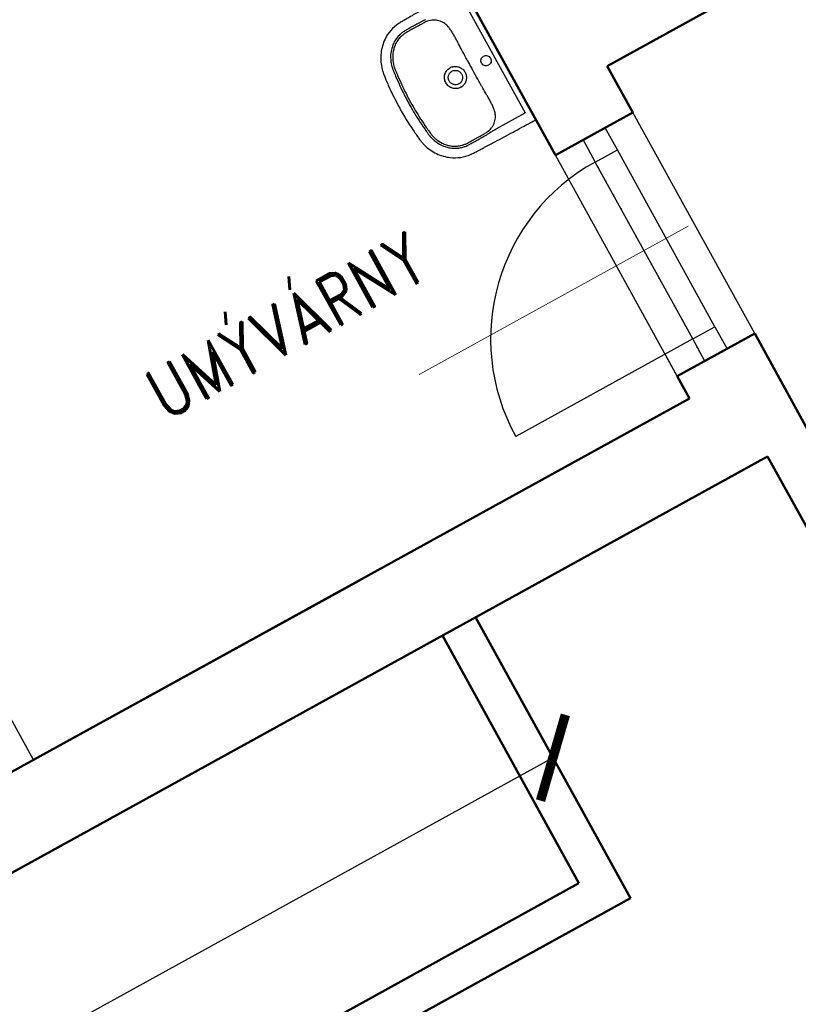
# Model space of a CAD drawing. Header units: millimetres. Extents: x 2886542 to 7567581, y -792623 to 134766.
# Tile 117 of 256: x 4451701 to 4454783, y -514377 to -510479. Entities that reach past the tile are written whole.
import ezdxf

# ---------------------------------------------------------------- set-up
doc = ezdxf.new("R2010")
doc.units = ezdxf.units.MM
doc.linetypes.add('DOT', pattern=[0.25, 0, -0.25])
for name, color, linetype, lineweight in [('CKDVERE_', 7, 'Continuous', 25), ('CKDVERE_OSY', 1, 'Continuous', 18), ('CKDVERE_PRAH', 7, 'Continuous', 25), ('CKDVERE_ZARUBNE_RAM', 5, 'Continuous', 25), ('CKSTENY_PODROVINOU', 7, 'Continuous', 25), ('IN_C_TLUSTA', 5, 'Continuous', 50)]:
    doc.layers.add(name, color=color, linetype=linetype, lineweight=lineweight)
doc.layers.add('CKDVERE_DORAZ', color=7, linetype='DOT', lineweight=25, plot=False)
doc.layers.add('IN_TEXT', color=7, linetype='Continuous')
doc.layers.add('požárničina', color=10, linetype='Continuous')
doc.styles.add('KOTY', font='SIMPLEX.SHX', dxfattribs={"width": 0.7})
doc.styles.add('ROMAND', font='romand.shx', dxfattribs={"width": 0.85})
doc.dimstyles.new('IN_100', dxfattribs={"dimtxt": 200, "dimasz": 80, "dimexe": 40, "dimexo": 250, "dimgap": 150, "dimtad": 1, "dimdec": 4, "dimrnd": 5, "dimdsep": 46, "dimlunit": 6, "dimtxsty": 'KOTY', "dimblk": 'ARCHTICK', "dimcen": 40, "dimclrd": 256, "dimclrt": 7, "dimadec": 0, "dimazin": 0, "dimtfac": 1, "dimtdec": 4, "dimtmove": 1, "dimatfit": 3, "dimldrblk": 'ARCHTICK', "dimfxl": 0, "dimtolj": 1, "dimtzin": 0, "dimlwd": -1, "dimlwe": -1, "dimarcsym": 0})
doc.dimstyles.new('IP 1_100', dxfattribs={"dimscale": 100, "dimtxt": 2.5, "dimasz": 2, "dimexe": 1, "dimexo": 5, "dimgap": 1, "dimtad": 1, "dimdec": 0, "dimzin": 0, "dimdsep": 46, "dimtxsty": 'ROMAND', "dimblk": 'ARCHTICK', "dimcen": 0.09, "dimdle": 1, "dimclrd": 256, "dimclre": 256, "dimclrt": 7, "dimadec": 0, "dimazin": 0, "dimtfac": 1, "dimtdec": 0, "dimtix": 1, "dimtmove": 2, "dimatfit": 3, "dimldrblk": 'OBLIQUE', "dimfxl": 0, "dimtolj": 1, "dimtzin": 0, "dimarcsym": 0})

# ---------------------------------------------------------------- blocks, each defined once
blk = doc.blocks.new('_ArchTick')
at = {"color": 0, "linetype": 'ByBlock', "const_width": 0.15}
blk.add_lwpolyline([(-0.5, -0.5), (0.5, 0.5)], dxfattribs=at)
blk = doc.blocks.new('nástrojárna')
at = {"color": 250}
for p, q in [((4182309.1, -612650.9), (4182309.1, -612076.5)), ((4182285.4, -612107.8), (4182285.4, -612619.7)), ((4182185.9, -612200), (4182185.9, -612200)), ((4182185.9, -612527.5), (4182185.9, -612527.5)), ((4182154.4, -612619.7), (4182285.4, -612619.7))]:
    blk.add_line(p, q, dxfattribs=at)
for centre, radius, start, end in [((4182102.3, -612318.7), 213.6, 86.0078, 87.7144), ((4182106.7, -612214.4), 100.7, 84.2213, 87.654), ((4182108.9, -612193.2), 79.3, 68.2149, 84.2213), ((4182113.8, -612181), 66.2, 56.7828, 68.2149), ((4182110.8, -612363), 43.2, 77.4337, 89.9662), ((4190764.1, -612343), 8579.1, 179.87635, 180.1385), ((4174478.9, -612382.4), 7706.2, 359.84666, 0.1385), ((4182110.8, -612364.5), 43.2, 270.0218, 282.5783), ((4182109.9, -612538.5), 75, 275.3151, 292.2487), ((4182111.1, -612541.3), 72, 292.2487, 302.7535), ((4182104.1, -612475.9), 137.9, 272.8096, 275.3151), ((4182103.3, -612426.4), 195.9, 272.2085, 274.0693), ((4182272.4, -614802.8), 2186.5, 93.4566, 94.0693)]:
    blk.add_arc(centre, radius, start, end, dxfattribs=at)
for points, degree, knots in [([(4182285.4, -612063.9), (4182259.1, -612064), (4182205.6, -612064.4), (4182136.8, -612065.3), (4182088.6, -612066.1), (4182060.6, -612066.6), (4182045.5, -612066.9), (4182032.7, -612067.2), (4182026, -612067.4), (4182020.4, -612067.7), (4182004.3, -612069), (4181975.9, -612075.2), (4181943, -612092.6), (4181917.9, -612113.8), (4181899.3, -612135.8), (4181884.4, -612160.6), (4181875.8, -612182.5), (4181871.1, -612200.3), (4181869.1, -612211.7), (4181867.8, -612221.6), (4181866.8, -612230), (4181865.3, -612243.2), (4181861, -612287.7), (4181859.1, -612329.6), (4181859.1, -612363.7)], 3, [624.329372, 624.329372, 624.329372, 624.329372, 702.954481, 784.872453, 830.951627, 847.339519, 869.099473, 876.286618, 885.594721, 889.203185, 893.06913, 934.29152, 975.506743, 1003.663293, 1032.591568, 1061.523462, 1090.200355, 1103.007356, 1116.545068, 1124.93032, 1133.080278, 1141.824147, 1164.862029, 1267.315864, 1267.315864, 1267.315864, 1267.315864]), ([(4182110.9, -612105.3), (4182108.9, -612105.2), (4182104.7, -612105.1), (4182099.7, -612105.2), (4182093, -612105.1), (4182086.5, -612105), (4182074.2, -612105), (4182063.7, -612104.9), (4182053.5, -612104.9), (4182047.2, -612104.9), (4182040.3, -612104.9), (4182033.7, -612105), (4182027.3, -612105.1), (4182020.9, -612105.4), (4182011.6, -612106.4), (4181998.9, -612108.8), (4181982.9, -612114.3), (4181966.7, -612123.1), (4181951.6, -612134.7), (4181935, -612152.3), (4181922.4, -612172.4), (4181914.9, -612191.7), (4181911.9, -612202.6), (4181910.3, -612210.1), (4181909.3, -612216.4), (4181907.9, -612227.9), (4181905.3, -612251.1), (4181901.2, -612297.9), (4181899.9, -612337.7), (4181899.9, -612363.7)], 3, [175.048841, 175.048841, 175.048841, 175.048841, 180.891155, 187.66553, 190.097243, 200.971297, 207.107662, 226.924402, 232.691241, 237.690518, 245.872119, 253.117634, 257.691167, 265.085682, 272.24233, 285.758915, 303.884333, 322.571574, 341.132044, 360.794246, 394.866598, 411.87741, 422.527365, 428.832371, 434.893076, 441.844009, 463.483086, 504.881463, 582.882709, 582.882709, 582.882709, 582.882709]), ([(4182110.9, -612113.8), (4182109, -612113.8), (4182105.8, -612113.7), (4182100.8, -612113.7), (4182092.9, -612113.7), (4182084.4, -612113.6), (4182074, -612113.6), (4182065, -612113.5), (4182052.3, -612113.5), (4182040, -612113.5), (4182028.9, -612113.5), (4182021.5, -612113.8), (4182013.3, -612114.7), (4182001.5, -612116.8), (4181986.5, -612121.9), (4181970.9, -612130.3), (4181956.8, -612141.3), (4181941.2, -612157.9), (4181930.6, -612175.1), (4181924.5, -612189.9), (4181921.7, -612198.1), (4181919.8, -612205.1), (4181918.4, -612212.2), (4181917.5, -612218.3), (4181916.5, -612225.8), (4181915.5, -612235.4), (4181913.3, -612255.9), (4181909.7, -612298.8), (4181908.3, -612337.9), (4181908.3, -612363.7)], 3, [979.515725, 979.515725, 979.515725, 979.515725, 984.998793, 989.193783, 994.506217, 1008.836262, 1014.564091, 1025.67181, 1035.775102, 1052.873813, 1062.576161, 1068.957794, 1075.078432, 1087.407323, 1104.896786, 1122.232394, 1140.496235, 1158.413781, 1190.38659, 1200.50569, 1206.374096, 1216.605643, 1222.213255, 1228.037047, 1234.961214, 1245.092548, 1256.793198, 1296.845648, 1374.248337, 1374.248337, 1374.248337, 1374.248337]), ([(4182185.9, -612200), (4182185.8, -612197.3), (4182185.4, -612192.2), (4182184.7, -612183.5), (4182183.5, -612174.5), (4182181.1, -612165.1), (4182177.5, -612156.2), (4182172.4, -612147.4), (4182165.9, -612139), (4182158.5, -612131.6), (4182152.9, -612127.5), (4182150, -612125.6)], 3, [850.913163, 850.913163, 850.913163, 850.913163, 858.963388, 866.231581, 877.085686, 886.260054, 895.260314, 905.875022, 916.564351, 927.072225, 937.310546, 937.310546, 937.310546, 937.310546]), ([(4182185, -612324.5), (4182185.1, -612312.1), (4182185.2, -612295.4), (4182185.7, -612269.3), (4182186.3, -612250.8), (4182186.6, -612231.1), (4182186.6, -612218.1), (4182186.3, -612207.5), (4182186, -612202.4), (4182185.9, -612200)], 3, [726.376125, 726.376125, 726.376125, 726.376125, 763.622224, 776.430836, 804.676477, 819.055623, 835.490807, 843.719456, 850.904433, 850.904433, 850.904433, 850.904433]), ([(4182067.4, -612363.7), (4182067.4, -612357.9), (4182069.1, -612349.3), (4182074.5, -612339.1), (4182081.8, -612330.1), (4182091.4, -612323.7), (4182102.4, -612320.3), (4182108, -612319.8), (4182110.9, -612319.8)], 3, [-68.665418, -68.665418, -68.665418, -68.665418, -51.296816, -42.590342, -34.181869, -16.861064, -8.510528, 0, 0, 0, 0]), ([(4182082.6, -612363.7), (4182082.6, -612361.8), (4182082.9, -612358), (4182084.6, -612352.7), (4182087.2, -612347.7), (4182090.7, -612343.4), (4182095, -612339.8), (4182101.5, -612336.3), (4182107.1, -612335.1), (4182110.9, -612335.1)], 3, [0, 0, 0, 0, 5.771404, 11.358994, 16.760694, 22.424371, 27.849839, 33.48032, 44.736035, 44.736035, 44.736035, 44.736035]), ([(4182110.9, -612335.1), (4182112.8, -612335.1), (4182116.5, -612335.5), (4182121.9, -612337.2), (4182126.8, -612339.8), (4182131, -612343.4), (4182134.5, -612347.7), (4182138, -612354.3), (4182139.2, -612360), (4182139.2, -612363.7)], 3, [44.736035, 44.736035, 44.736035, 44.736035, 50.403646, 55.91951, 61.571197, 67.020032, 72.442686, 78.078755, 89.405769, 89.405769, 89.405769, 89.405769]), ([(4182120.2, -612320.8), (4182125, -612321.9), (4182134.2, -612325.7), (4182145.4, -612335.6), (4182151.4, -612346.6), (4182153.9, -612356.3), (4182154.3, -612361.3), (4182154.3, -612363.7)], 3, [9.459226, 9.459226, 9.459226, 9.459226, 24.117237, 38.862114, 53.669389, 61.303478, 68.668558, 68.668558, 68.668558, 68.668558]), ([(4181859.1, -612363.7), (4181859.1, -612397.9), (4181861, -612439.7), (4181865.3, -612484.3), (4181866.8, -612497.5), (4181867.8, -612505.9), (4181869.1, -612515.8), (4181871.1, -612527.2), (4181875.8, -612544.9), (4181884.4, -612566.8), (4181899.3, -612591.7), (4181917.9, -612613.6), (4181943, -612634.8), (4181975.9, -612652.2), (4182004.3, -612658.4), (4182020.4, -612659.8), (4182026, -612660.1), (4182032.7, -612660.3), (4182045.5, -612660.5), (4182060.6, -612660.8), (4182088.6, -612661.3), (4182136.8, -612662.1), (4182205.6, -612663), (4182259.1, -612663.2), (4182285.4, -612663.6)], 3, [-642.986491, -642.986491, -642.986491, -642.986491, -540.532657, -517.494775, -508.750906, -500.600948, -492.215696, -478.677984, -465.870983, -437.194089, -408.262196, -379.333921, -351.177371, -309.962147, -268.739757, -264.873812, -261.265349, -251.957246, -244.770101, -223.010147, -206.622255, -160.54308, -78.625109, 0, 0, 0, 0]), ([(4181899.9, -612363.7), (4181899.9, -612389.7), (4181901.2, -612429.5), (4181905.3, -612476.4), (4181907.9, -612499.6), (4181909.3, -612511), (4181910.3, -612517.4), (4181911.9, -612524.9), (4181914.9, -612535.8), (4181922.4, -612555), (4181935, -612575.2), (4181951.6, -612592.7), (4181966.7, -612604.4), (4181982.9, -612613.2), (4181998.9, -612618.6), (4182011.6, -612621.1), (4182020.9, -612622), (4182027.3, -612622.4), (4182033.7, -612622.5), (4182040.3, -612622.5), (4182047.2, -612622.6), (4182053.5, -612622.6), (4182063.7, -612622.5), (4182074.2, -612622.5), (4182086.5, -612622.4), (4182093, -612622.3), (4182099.7, -612622.3), (4182104.7, -612622.3), (4182108.9, -612622.2), (4182110.9, -612622.2)], 3, [582.882709, 582.882709, 582.882709, 582.882709, 660.883955, 702.282331, 723.921408, 730.872341, 736.933047, 743.238052, 753.888008, 770.898819, 804.971172, 824.633373, 843.193843, 861.881084, 880.006503, 893.523087, 900.679736, 908.07425, 912.647783, 919.893298, 928.074899, 933.074176, 938.841015, 958.657755, 964.79412, 975.668174, 978.099887, 984.874262, 990.716576, 990.716576, 990.716576, 990.716576]), ([(4181908.3, -612363.7), (4181908.3, -612389.5), (4181909.7, -612428.7), (4181913.3, -612471.6), (4181915.5, -612492.1), (4181916.5, -612501.6), (4181917.5, -612509.2), (4181918.4, -612515.2), (4181919.8, -612522.3), (4181921.7, -612529.3), (4181924.5, -612537.6), (4181930.6, -612552.4), (4181941.2, -612569.6), (4181956.8, -612586.2), (4181970.9, -612597.1), (4181986.5, -612605.6), (4182001.5, -612610.6), (4182013.3, -612612.8), (4182021.5, -612613.6), (4182028.9, -612614), (4182040, -612614), (4182052.3, -612614), (4182065, -612613.9), (4182074, -612613.9), (4182084.4, -612613.9), (4182092.9, -612613.8), (4182100.8, -612613.7), (4182105.8, -612613.8), (4182109, -612613.7), (4182110.9, -612613.6)], 3, [0, 0, 0, 0, 77.402688, 117.455139, 129.155789, 139.287123, 146.21129, 152.035082, 157.642694, 167.874241, 173.742647, 183.861746, 215.834556, 233.752102, 252.015943, 269.351551, 286.841014, 299.169905, 305.290543, 311.672176, 321.374524, 338.473235, 348.576526, 359.684246, 365.412075, 379.74212, 385.054554, 389.249544, 394.732611, 394.732611, 394.732611, 394.732611]), ([(4182110.9, -612407.7), (4182108, -612407.7), (4182102.4, -612407.1), (4182091.4, -612403.8), (4182081.8, -612397.3), (4182074.5, -612388.4), (4182069.1, -612378.2), (4182067.4, -612369.5), (4182067.4, -612363.7)], 3, [137.337116, 137.337116, 137.337116, 137.337116, 145.847644, 154.19818, 171.518985, 179.927458, 188.633932, 206.002534, 206.002534, 206.002534, 206.002534]), ([(4182110.9, -612392.3), (4182107.1, -612392.4), (4182101.5, -612391.2), (4182095, -612387.6), (4182090.7, -612384), (4182087.2, -612379.7), (4182084.6, -612374.8), (4182082.9, -612369.4), (4182082.6, -612365.7), (4182082.6, -612363.7)], 3, [134.075503, 134.075503, 134.075503, 134.075503, 145.331218, 150.961699, 156.387167, 162.050844, 167.452544, 173.040134, 178.811538, 178.811538, 178.811538, 178.811538]), ([(4182139.2, -612363.7), (4182139.2, -612367.5), (4182138, -612373.2), (4182134.5, -612379.8), (4182131, -612384.1), (4182126.8, -612387.6), (4182121.9, -612390.3), (4182116.5, -612392), (4182112.8, -612392.3), (4182110.9, -612392.3)], 3, [89.405769, 89.405769, 89.405769, 89.405769, 100.732783, 106.368852, 111.791506, 117.240341, 122.892028, 128.407892, 134.075503, 134.075503, 134.075503, 134.075503]), ([(4182154.3, -612363.7), (4182154.3, -612366.2), (4182153.9, -612371.2), (4182151.4, -612380.8), (4182145.4, -612391.8), (4182134.2, -612401.8), (4182125, -612405.6), (4182120.2, -612406.7)], 3, [68.668558, 68.668558, 68.668558, 68.668558, 76.033638, 83.667727, 98.475003, 113.219879, 127.877891, 127.877891, 127.877891, 127.877891]), ([(4182228.9, -612363.7), (4182228.9, -612361.1), (4182230, -612355.7), (4182234.5, -612348.9), (4182241.2, -612344.3), (4182249.2, -612342.6), (4182257.2, -612344.2), (4182264, -612348.8), (4182268.5, -612355.6), (4182269.6, -612361), (4182269.6, -612363.7)], 3, [0, 0, 0, 0, 8.041153, 16.003729, 24.145465, 32.059, 40.064065, 48.100306, 56.065262, 64.20975, 64.20975, 64.20975, 64.20975]), ([(4182269.6, -612363.7), (4182269.6, -612366.4), (4182268.5, -612371.8), (4182264, -612378.7), (4182257.2, -612383.2), (4182249.2, -612384.8), (4182241.2, -612383.2), (4182234.5, -612378.6), (4182230, -612371.7), (4182228.9, -612366.4), (4182228.9, -612363.7)], 3, [64.20975, 64.20975, 64.20975, 64.20975, 72.354238, 80.319194, 88.355435, 96.3605, 104.274035, 112.415771, 120.378347, 128.4195, 128.4195, 128.4195, 128.4195]), ([(4182185.9, -612527.5), (4182186, -612525.1), (4182186.3, -612520), (4182186.6, -612509.3), (4182186.6, -612496.3), (4182186.3, -612476.6), (4182185.7, -612458.2), (4182185.2, -612432.1), (4182185, -612415.4), (4182185, -612403)], 3, [523.343903, 523.343903, 523.343903, 523.343903, 530.528881, 538.757529, 555.192714, 569.57186, 597.8175, 610.626113, 647.872212, 647.872212, 647.872212, 647.872212]), ([(4182150, -612601.8), (4182152.9, -612600), (4182158.5, -612595.9), (4182165.9, -612588.5), (4182172.4, -612580.1), (4182177.5, -612571.3), (4182181.1, -612562.4), (4182183.5, -612553), (4182184.7, -612544), (4182185.4, -612535.3), (4182185.8, -612530.2), (4182185.9, -612527.5)], 3, [436.937791, 436.937791, 436.937791, 436.937791, 447.176112, 457.683986, 468.373315, 478.988023, 487.988283, 497.162651, 508.016755, 515.284948, 523.335174, 523.335174, 523.335174, 523.335174]), ([(4182285.4, -612663.6), (4182293.7, -612663.7), (4182309.1, -612663.7), (4182309.1, -612663.6)], 1, [0, 0, 8.396177, 23.819133, 23.95623, 23.95623])]:
    blk.add_open_spline(points, degree=degree, knots=knots, dxfattribs=at)
for points, degree in [([(4182140.5, -612620.3), (4182141.5, -612620.2), (4182143.3, -612620.1), (4182146.1, -612620), (4182148.9, -612619.8), (4182151.7, -612619.7), (4182153.5, -612619.7), (4182154.4, -612619.7)], 3), ([(4182309.1, -612663.6), (4182309.1, -612664), (4182309.1, -612664.3), (4182309.1, -612657.8), (4182309.1, -612654.3), (4182309.1, -612650.9)], 5)]:
    blk.add_open_spline(points, degree=degree, dxfattribs=at)
at = {"layer": 'CKDVERE_', "color": 250, "ltscale": 250}
blk.add_line((4182434.1, -613723.7), (4181634.1, -613723.7), dxfattribs=at)
blk.add_arc((4182434.1, -613723.7), 800, 90, 180, dxfattribs=at)
at = {"layer": 'CKDVERE_DORAZ', "color": 250, "ltscale": 250}
blk.add_line((4182434.1, -613823.7), (4182434.1, -612823.7), dxfattribs=at)
at = {"layer": 'CKDVERE_OSY', "color": 250, "ltscale": 250}
blk.add_line((4182634.1, -613323.7), (4181418.1, -613323.7), dxfattribs=at)
at = {"layer": 'CKDVERE_PRAH', "color": 250, "ltscale": 250}
for p, q in [((4182434.1, -613723.7), (4182434.1, -612923.7)), ((4182534.1, -613723.7), (4182534.1, -612923.7))]:
    blk.add_line(p, q, dxfattribs=at)
at = {"layer": 'CKDVERE_ZARUBNE_RAM', "color": 250, "ltscale": 250}
for p, q in [((4182434.1, -612823.7), (4182434.1, -612923.7)), ((4182534.1, -612823.7), (4182434.1, -612823.7)), ((4182534.1, -612923.7), (4182534.1, -612823.7)), ((4182434.1, -612923.7), (4182534.1, -612923.7)), ((4182434.1, -613823.7), (4182434.1, -613723.7)), ((4182434.1, -613723.7), (4182534.1, -613723.7)), ((4182534.1, -613723.7), (4182534.1, -613823.7)), ((4182534.1, -613823.7), (4182434.1, -613823.7))]:
    blk.add_line(p, q, dxfattribs=at)
at = {"layer": 'CKSTENY_PODROVINOU', "color": 250, "ltscale": 250}
for p, q in [((4182309.1, -613823.7), (4182309.1, -612823.7)), ((4182659.1, -613823.7), (4182659.1, -612823.7)), ((4179344.1, -613923.7), (4179344.1, -612923.7)), ((4182309.1, -613823.7), (4182309.1, -613723.7))]:
    blk.add_line(p, q, dxfattribs=at)
at = {"layer": 'IN_C_TLUSTA', "color": 250}
for p, q in [((4182309.1, -609113.7), (4182309.1, -612823.7)), ((4182659.1, -612613.7), (4187599.1, -612613.7)), ((4182659.1, -612613.7), (4182659.1, -612823.7)), ((4182309.1, -613823.7), (4182309.1, -613923.7)), ((4182659.1, -613823.7), (4182659.1, -614273.7)), ((4179344.1, -613923.7), (4180814.1, -613923.7)), ((4179344.1, -613923.7), (4182309.1, -613923.7)), ((4176034.1, -614273.7), (4182469.1, -614273.7)), ((4180999.1, -614273.7), (4180999.1, -615393.7)), ((4181149.1, -614273.7), (4181149.1, -615543.7)), ((4182469.1, -614273.7), (4182469.1, -616813.7)), ((4180999.1, -615393.7), (4178977.7, -615393.7)), ((4181149.1, -615543.7), (4178977.7, -615543.7))]:
    blk.add_line(p, q, dxfattribs=at)
at = {"layer": 'IN_C_TLUSTA', "color": 250, "ltscale": 250}
for p, q in [((4182309.1, -612823.7), (4182659.1, -612823.7)), ((4182309.1, -613823.7), (4182309.1, -613923.7)), ((4182309.1, -613823.7), (4182659.1, -613823.7)), ((4178994.1, -613923.7), (4179344.1, -613923.7))]:
    blk.add_line(p, q, dxfattribs=at)
at = {"layer": 'IN_TEXT', "color": 250, "insert": (4180446, -613002.5), "char_height": 200, "width": 2497.377, "attachment_point": 7, "style": 'ROMAND'}
blk.add_mtext('{\\C0;UMÝVÁRNY}', dxfattribs=at)
at = {"layer": 'IN_TEXT', "color": 250}
blk.add_leader([(4181149.1, -614908.7), (4177544.1, -614908.7)], dimstyle='IN_100', override={"dimasz": 250, "dimgap": 150, "dimtad": 0}, dxfattribs=at)

msp = doc.modelspace()

# ---------------------------------------------------------------- block references
at = {"layer": 'požárničina', "color": 1, "linetype": 'Continuous', "lineweight": 50, "rotation": 28.85998199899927}
msp.add_blockref('nástrojárna', (495155.3, -1992981.3), dxfattribs=at)

# ---------------------------------------------------------------- leaders
at = {"layer": 'IN_TEXT'}
msp.add_leader([(4436448.4, -509494.2), (4451695.4, -529594.2), (4466270.6, -529594.2)], dimstyle='IP 1_100', override={"dimasz": 35, "dimtad": 0}, dxfattribs=at)

doc.saveas('drawing.dxf')
